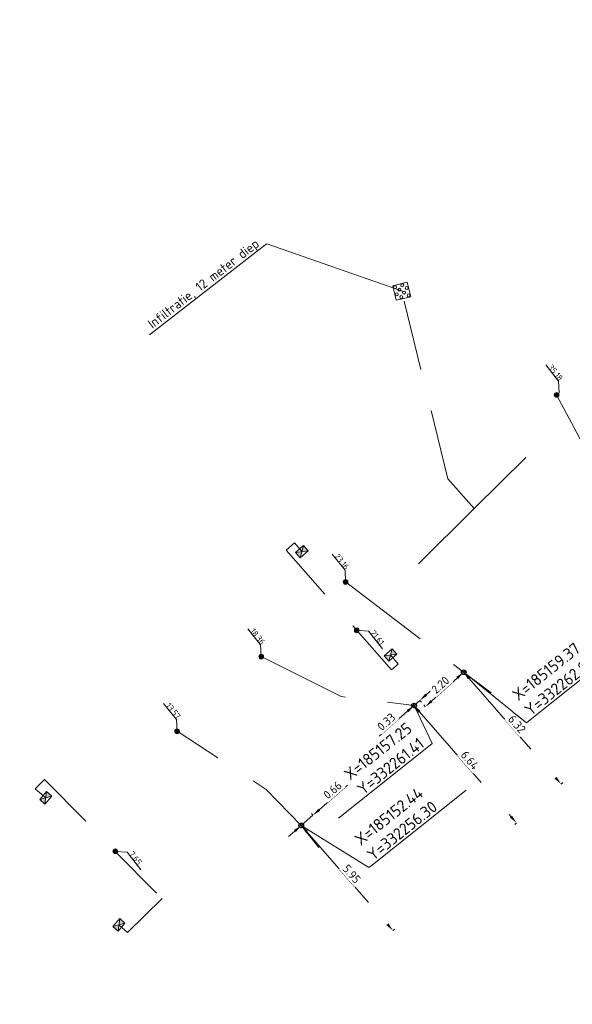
# Model space of a CAD drawing. Header units: inches. Extents: x 0 to 191500, y 0 to 342750.
# Tile 160 of 256: x 185140 to 185164, y 332249 to 332291. Entities that reach past the tile are written whole.
import ezdxf
from ezdxf import colors
from ezdxf.entities.mleader import LeaderData, LeaderLine
from ezdxf.math import Vec2, Vec3

# ---------------------------------------------------------------- set-up
doc = ezdxf.new("R2010")
doc.units = ezdxf.units.IN
doc.header["$MEASUREMENT"] = 0
for name, pattern in [('RI-DRAINAGE', [19.2, 6, -1.8, 1.8, -1.8, 2.4, -1.8, 1.8, -1.8]), ('RI-GWA_HUISAANSLUITING', [23, 4, -1.8, 2.6, -1.8, 4.6, -1.8, 4.6, -1.8]), ('RI-HWA_HUISAANSLUITING', [4.8, 3, -1.8]), ('RI-HWA_KOLKAANSLUITING', [4.3, 2.5, -1.8])]:
    doc.linetypes.add(name, pattern=pattern)
doc.layers.get('0').update_dxf_attribs({"lineweight": 20})
doc.layers.get('DefPoints').update_dxf_attribs({"lineweight": 20})
for name, color, linetype, lineweight in [('ECW', 150, 'Continuous', 20), ('N-WE-RI-DRAINAGE-G', 90, 'RI-DRAINAGE', 20), ('N-WE-RI-GWA-MAATVOERING-T25', 30, 'RI-GWA_HUISAANSLUITING', 20), ('N-WE-RI-GWA_HUISAANSLUITING_PVC_160-G', 30, 'RI-GWA_HUISAANSLUITING', 20), ('N-WE-RI-GWA_RIOOLPUT_ONTSTOPPINGSPUT-G', 30, 'Continuous', 20), ('N-WE-RI-HWA-MAATVOERING-T25', 151, 'Continuous', 20), ('N-WE-RI-HWA_HUISAANSLUITING_PVC_160-G', 150, 'RI-HWA_HUISAANSLUITING', 20), ('N-WE-RI-HWA_INFILTRATIE', 4, 'Continuous', 20), ('N-WE-RI-HWA_KOLK-S', 150, 'Continuous', 20), ('N-WE-RI-HWA_KOLKAANSLUITING_PVC_160-G', 150, 'RI-HWA_KOLKAANSLUITING', 20), ('N-WE-RI-INLAAT', 7, 'Continuous', 20), ('Tekst algemeen', 7, 'Continuous', 20)]:
    doc.layers.add(name, color=color, linetype=linetype, lineweight=lineweight)
doc.styles.add('NLCS-ISO', font='txt')
doc.styles.add('NLCS-ISO-M100-T25', font='txt', dxfattribs={"height": 0.25})
doc.styles.add('NLCS-ISO-M200-T18', font='txt', dxfattribs={"height": 0.36})
doc.styles.add('NLCS-ISO-M200-T25', font='txt', dxfattribs={"height": 0.5})
doc.dimstyles.new('NLCS-M200-T18-PIJL_L2_H1', dxfattribs={"dimscale": 0.2, "dimtxt": 2.5, "dimasz": 1.8, "dimexe": 2, "dimexo": 2, "dimgap": 0.7, "dimtad": 1, "dimzin": 0, "dimdsep": 46, "dimtxsty": 'NLCS-ISO-M200-T18', "dimcen": 0, "dimdle": 2, "dimclrd": 256, "dimclre": 256, "dimclrt": 256, "dimadec": 1, "dimazin": 0, "dimtfac": 1, "dimtdec": 3, "dimtofl": 0, "dimtmove": 0, "dimatfit": 3, "dimfxl": 2, "dimfxlon": 1, "dimtfillclr": 256, "dimtolj": 1, "dimtzin": 0, "dimlwd": -1, "dimlwe": -1, "dimarcsym": 0})
doc.dimstyles.new('NLCS-M200-T25-OPENBOL_L0_H0', dxfattribs={"dimscale": 0.2, "dimtxt": 2.5, "dimasz": 1, "dimexe": 2, "dimexo": 0, "dimgap": 0.5, "dimtad": 1, "dimdec": 0, "dimzin": 0, "dimdsep": 46, "dimtxsty": 'NLCS-ISO-M200-T25', "dimblk": 'DOTBLANK', "dimcen": 2, "dimclrd": 256, "dimclre": 256, "dimclrt": 256, "dimadec": 0, "dimazin": 0, "dimtp": 1, "dimtm": 1, "dimtfac": 1, "dimtix": 1, "dimtofl": 0, "dimtmove": 1, "dimatfit": 3, "dimldrblk": 'DOTBLANK', "dimfxl": 1, "dimfxlon": 1, "dimtvp": 0.5, "dimtolj": 1, "dimtzin": 0, "dimlwd": -1, "dimlwe": -1, "dimarcsym": 0})
picture_1 = doc.add_image_def('image1.ecw', size_in_pixel=(220000, 285000))

# ---------------------------------------------------------------- blocks, each defined once
blk = doc.blocks.new('SRI-HULP_INFILTRATIEVOORZIENING-SO')
at = {"color": 0, "linetype": 'ByBlock', "lineweight": 18}
blk.add_lwpolyline([(-0.8, 0.8), (0.8, 0.8), (0.8, -0.8), (-0.8, -0.8)], close=True, dxfattribs=at)
for centre in [(-0.6, 0.6), (-0.2, 0.2), (0.2, 0.6), (0.6, 0.2), (-0.6, -0.2), (-0.2, -0.6), (0.2, -0.2), (0.6, -0.6)]:
    blk.add_circle(centre, 0.16, dxfattribs=at)
at = {"color": 0, "linetype": 'ByBlock', "lineweight": 18, "style": 'NLCS-ISO', "flags": 1}
for tag, p in [('TYPE', (1.5, 0)), ('LABEL', (1.5, -1.5)), ('OMSCHRIJVING', (1.5, -3))]:
    blk.add_attdef(tag, p, '', height=1, dxfattribs=at)
blk = doc.blocks.new('N-SRI-KOLK_STRAAT_450X300-SO')
h = blk.add_hatch(color=256)
h.dxf.hatch_style = 1
h.paths.add_polyline_path([(0, 0.75), (-1.125, 1.5), (-1.125, 0)])
h.paths.add_polyline_path([(1.125, 1.5), (0, 0.75), (1.125, 0)])
for p, q in [((-1.125, 0), (1.125, 1.5)), ((1.125, 0), (-1.125, 1.5))]:
    blk.add_line(p, q)
at = {"flags": 128}
blk.add_lwpolyline([(-1.125, 0), (1.125, 0), (1.125, 1.5), (-1.125, 1.5)], close=True, dxfattribs=at)
blk = doc.blocks.new('*D5086')
at = {"layer": 'DefPoints', "color": 0, "transparency": 16777216}
for p in [(185157.249, 332261.411), (185161.617, 332256.405), (185161.617, 332256.405)]:
    blk.add_point(p, dxfattribs=at)
at = {"layer": 'N-WE-RI-GWA-MAATVOERING-T25', "transparency": 16777216}
for p, q in [((185157.249, 332261.411), (185157.173, 332261.345)), ((185157.485, 332261.14), (185161.38, 332256.676)), ((185161.617, 332256.405), (185161.541, 332256.339))]:
    blk.add_line(p, q, dxfattribs=at)
for points in [[(185157.531, 332261.179), (185157.44, 332261.1), (185157.249, 332261.411)], [(185161.425, 332256.716), (185161.335, 332256.637), (185161.617, 332256.405)]]:
    blk.add_solid(points, dxfattribs=at)
at = {"layer": 'N-WE-RI-GWA-MAATVOERING-T25', "transparency": 16777216, "insert": (185159.629, 332259.079), "char_height": 0.36, "attachment_point": 5, "rotation": 311.1079, "style": 'NLCS-ISO-M200-T18', "bg_fill": 3, "box_fill_scale": 1.25, "bg_fill_color": 256, "bg_fill_true_color": 13158600, "bg_fill_transparency": 0}
blk.add_mtext('\\A1;6.64', dxfattribs=at)
blk = doc.blocks.new('*D5087')
at = {"layer": 'DefPoints', "color": 0, "transparency": 16777216}
for p in [(185152.445, 332256.299, 65.466), (185156.353, 332251.816), (185156.353, 332251.816)]:
    blk.add_point(p, dxfattribs=at)
at = {"layer": 'N-WE-RI-GWA-MAATVOERING-T25', "transparency": 16777216}
for p, q in [((185152.52, 332256.365), (185152.52, 332256.365)), ((185152.682, 332256.028), (185156.116, 332252.088)), ((185156.353, 332251.816), (185156.428, 332251.882))]:
    blk.add_line(p, q, dxfattribs=at)
for points in [[(185152.727, 332256.067), (185152.636, 332255.988), (185152.445, 332256.299)], [(185156.161, 332252.127), (185156.071, 332252.048), (185156.353, 332251.816)]]:
    blk.add_solid(points, dxfattribs=at)
at = {"layer": 'N-WE-RI-GWA-MAATVOERING-T25', "transparency": 16777216, "insert": (185154.595, 332254.229), "char_height": 0.36, "attachment_point": 5, "rotation": 311.0786, "style": 'NLCS-ISO-M200-T18', "bg_fill": 3, "box_fill_scale": 1.25, "bg_fill_color": 256, "bg_fill_true_color": 13158600, "bg_fill_transparency": 0}
blk.add_mtext('\\A1;5.95', dxfattribs=at)
blk = doc.blocks.new('*D5088')
at = {"layer": 'DefPoints', "color": 0, "transparency": 16777216}
for p in [(185152.939, 332256.73), (185152.939, 332256.73), (185152.445, 332256.299, 65.466)]:
    blk.add_point(p, dxfattribs=at)
at = {"layer": 'N-WE-RI-GWA-MAATVOERING-T25', "transparency": 16777216}
for p, q in [((185153.21, 332256.967), (185154.415, 332258.019)), ((185152.445, 332256.299), (185152.939, 332256.73)), ((185152.939, 332256.73), (185152.873, 332256.805)), ((185152.379, 332256.374), (185152.379, 332256.374)), ((185152.174, 332256.062), (185151.903, 332255.825))]:
    blk.add_line(p, q, dxfattribs=at)
for points in [[(185153.171, 332257.012), (185153.249, 332256.922), (185152.939, 332256.73)], [(185152.134, 332256.107), (185152.213, 332256.017), (185152.445, 332256.299)]]:
    blk.add_solid(points, dxfattribs=at)
at = {"layer": 'N-WE-RI-GWA-MAATVOERING-T25', "transparency": 16777216, "insert": (185153.777, 332257.807), "char_height": 0.36, "attachment_point": 5, "rotation": 41.1215, "style": 'NLCS-ISO-M200-T18', "bg_fill": 3, "box_fill_scale": 1.25, "bg_fill_color": 256, "bg_fill_true_color": 13158600, "bg_fill_transparency": 0}
blk.add_mtext('\\A1;0.66', dxfattribs=at)
blk = doc.blocks.new('*D5089')
at = {"layer": 'DefPoints', "color": 0, "transparency": 16777216}
for p in [(185157.249, 332261.411), (185157.495, 332261.628), (185157.495, 332261.628)]:
    blk.add_point(p, dxfattribs=at)
at = {"layer": 'N-WE-RI-GWA-MAATVOERING-T25', "transparency": 16777216}
for p, q in [((185157.765, 332261.865), (185158.035, 332262.103)), ((185157.495, 332261.628), (185157.249, 332261.411)), ((185157.249, 332261.411), (185157.315, 332261.336)), ((185157.495, 332261.628), (185157.561, 332261.552)), ((185156.978, 332261.173), (185155.764, 332260.105))]:
    blk.add_line(p, q, dxfattribs=at)
for points in [[(185157.725, 332261.91), (185157.804, 332261.82), (185157.495, 332261.628)], [(185156.939, 332261.218), (185157.018, 332261.128), (185157.249, 332261.411)]]:
    blk.add_solid(points, dxfattribs=at)
at = {"layer": 'N-WE-RI-GWA-MAATVOERING-T25', "transparency": 16777216, "insert": (185156.065, 332260.715), "char_height": 0.36, "attachment_point": 5, "rotation": 41.3511, "style": 'NLCS-ISO-M200-T18', "bg_fill": 3, "box_fill_scale": 1.25, "bg_fill_color": 256, "bg_fill_true_color": 13158600, "bg_fill_transparency": 0}
blk.add_mtext('\\A1;0.33', dxfattribs=at)
blk = doc.blocks.new('*D5090')
at = {"layer": 'DefPoints', "color": 0, "transparency": 16777216}
for p in [(185159.363, 332262.83), (185163.518, 332258.062), (185163.518, 332258.062)]:
    blk.add_point(p, dxfattribs=at)
at = {"layer": 'N-WE-RI-GWA-MAATVOERING-T25', "transparency": 16777216}
for p, q in [((185159.363, 332262.83), (185159.438, 332262.896)), ((185159.599, 332262.559), (185163.281, 332258.333)), ((185163.518, 332258.062), (185163.593, 332258.128))]:
    blk.add_line(p, q, dxfattribs=at)
for points in [[(185159.645, 332262.598), (185159.554, 332262.519), (185159.363, 332262.83)], [(185163.327, 332258.373), (185163.236, 332258.294), (185163.518, 332258.062)]]:
    blk.add_solid(points, dxfattribs=at)
at = {"layer": 'N-WE-RI-GWA-MAATVOERING-T25', "transparency": 16777216, "insert": (185161.636, 332260.617), "char_height": 0.36, "attachment_point": 5, "rotation": 311.0679, "style": 'NLCS-ISO-M200-T18', "bg_fill": 3, "box_fill_scale": 1.25, "bg_fill_color": 256, "bg_fill_true_color": 13158600, "bg_fill_transparency": 0}
blk.add_mtext('\\A1;6.32', dxfattribs=at)
blk = doc.blocks.new('*D5091')
at = {"layer": 'DefPoints', "color": 0, "transparency": 16777216}
for p in [(185159.363, 332262.83), (185157.73, 332261.36), (185157.731, 332261.359)]:
    blk.add_point(p, dxfattribs=at)
at = {"layer": 'N-WE-RI-GWA-MAATVOERING-T25', "transparency": 16777216}
for p, q in [((185159.095, 332262.59), (185157.997, 332261.601)), ((185159.362, 332262.831), (185159.295, 332262.906)), ((185157.73, 332261.36), (185157.663, 332261.434))]:
    blk.add_line(p, q, dxfattribs=at)
for points in [[(185159.054, 332262.635), (185159.135, 332262.546), (185159.362, 332262.831)], [(185157.957, 332261.646), (185158.037, 332261.557), (185157.73, 332261.36)]]:
    blk.add_solid(points, dxfattribs=at)
at = {"layer": 'N-WE-RI-GWA-MAATVOERING-T25', "transparency": 16777216, "insert": (185158.372, 332262.289), "char_height": 0.36, "attachment_point": 5, "rotation": 42.0312, "style": 'NLCS-ISO-M200-T18', "bg_fill": 3, "box_fill_scale": 1.25, "bg_fill_color": 256, "bg_fill_true_color": 13158600, "bg_fill_transparency": 0}
blk.add_mtext('\\A1;2.20', dxfattribs=at)
blk = doc.blocks.new('_DotBlank')
at = {"color": 0, "linetype": 'ByBlock', "lineweight": -2}
blk.add_line((-0.5, 0), (-1, 0), dxfattribs=at)
blk.add_circle((0, 0), 0.5, dxfattribs=at)
blk = doc.blocks.new('A$C2C270354')
h = blk.add_hatch(color=256)
h.dxf.hatch_style = 1
edge = h.paths.add_edge_path()
edge.add_arc((0, 0), 0.1, 0, 360)
blk.add_circle((0, 0), 0.1)

msp = doc.modelspace()

# ---------------------------------------------------------------- linework, layer by layer
at = {"layer": 'N-WE-RI-DRAINAGE-G', "flags": 128}
for points, elevation in [([(185159.814, 332269.801), (185162.01213, 332271.98691)], 63.639), ([(185157.44315, 332267.44334), (185159.814, 332269.801)], 63.664)]:
    msp.add_lwpolyline(points, dxfattribs=dict(at, elevation=elevation))
at = {"layer": 'N-WE-RI-GWA-MAATVOERING-T25', "flags": 128}
for points, elevation in [([(185163.43269, 332274.74075), (185163.40897, 332275.2394), (185162.86069, 332275.92715)], 68.17), ([(185147.1486, 332260.31677), (185147.12489, 332260.81542), (185146.57661, 332261.50317)], 65.53)]:
    msp.add_lwpolyline(points, dxfattribs=dict(at, elevation=elevation))
for points in [[(185154.33242, 332266.67863), (185154.30871, 332267.17728), (185153.76043, 332267.86503)], [(185150.73674, 332263.49558), (185150.71303, 332263.99423), (185150.16475, 332264.68198)]]:
    msp.add_lwpolyline(points, dxfattribs=at)
at = {"layer": 'N-WE-RI-GWA_HUISAANSLUITING_PVC_160-G', "flags": 128}
for points, elevation in [([(185163.32636, 332274.64899), (185165.66081, 332270.25291)], 68.17), ([(185153.188, 332255.362), (185152.445, 332256.299), (185150.941, 332257.837), (185147.1486, 332260.31677)], 65.53)]:
    msp.add_lwpolyline(points, dxfattribs=dict(at, elevation=elevation))
for points in [[(185154.33094, 332266.67976), (185159.36292, 332262.83028), (185160.53902, 332261.9527)], [(185150.73674, 332263.49558), (185154.14725, 332261.78794), (185157.24864, 332261.41103)], [(185157.45345, 332261.17122), (185157.24864, 332261.41103)]]:
    msp.add_lwpolyline(points, dxfattribs=at)
at = {"layer": 'N-WE-RI-HWA-MAATVOERING-T25', "flags": 128}
for points in [[(185154.80986, 332264.61549), (185155.31313, 332264.58193), (185155.90192, 332263.82918)], [(185144.52023, 332255.19541), (185145.0235, 332255.16185), (185145.61229, 332254.4091)]]:
    msp.add_lwpolyline(points, dxfattribs=at)
at = {"layer": 'N-WE-RI-HWA_HUISAANSLUITING_PVC_160-G'}
for p, q in [((185158.691, 332271.076, 63.639), (185156.72665, 332279.06965, 63.639)), ((185159.814, 332269.801, 63.639), (185158.691, 332271.076, 63.639))]:
    msp.add_line(p, q, dxfattribs=at)
at = {"layer": 'N-WE-RI-HWA_KOLKAANSLUITING_PVC_160-G', "elevation": 65.635}
msp.add_lwpolyline([(185152.47564, 332267.96158), (185152.15512, 332268.34533), (185151.79775, 332268.03782)], dxfattribs=at)
at = {"layer": 'N-WE-RI-HWA_KOLKAANSLUITING_PVC_160-G', "flags": 128}
for points, elevation in [([(185156.29236, 332262.93108), (185151.79775, 332268.03782)], 65.087), ([(185141.50726, 332258.26139), (185144.497, 332255.214), (185146.50897, 332253.18893)], 65.355)]:
    msp.add_lwpolyline(points, dxfattribs=dict(at, elevation=elevation))
for points in [[(185156.24733, 332263.56546), (185156.57292, 332263.17175), (185156.29236, 332262.93108)], [(185141.55662, 332257.47265), (185141.09719, 332257.85908), (185141.50726, 332258.26139)], [(185145.045, 332251.73443), (185146.50897, 332253.18893)], [(185144.66916, 332252.06419), (185145.045, 332251.73443)]]:
    msp.add_lwpolyline(points, dxfattribs=at)

# ---------------------------------------------------------------- block references
at = {"layer": 'N-WE-RI-HWA_INFILTRATIE', "xscale": 0.4, "yscale": 0.4, "zscale": 0.4, "rotation": 13.806201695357}
msp.add_blockref('SRI-HULP_INFILTRATIEVOORZIENING-SO', (185156.72665, 332279.06965, 63.639), dxfattribs=at)
at = {"layer": 'N-WE-RI-HWA_KOLK-S'}
for p, xscale, yscale, zscale, rotation in [((185152.56609, 332267.85319, 65.635), 0.2000000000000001, 0.2000000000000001, 0.2000000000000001, 41.26535229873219), ((185156.14815, 332263.67799, 64.905), -0.2, 0.2, 0.2, 221.3935640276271), ((185141.66937, 332257.37372), -0.2, 0.2, 0.2, 48.7365096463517), ((185144.78191, 332251.96526), -0.2, 0.2, 0.2, 48.7365096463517)]:
    msp.add_blockref('N-SRI-KOLK_STRAAT_450X300-SO', p, dxfattribs=dict(at, xscale=xscale, yscale=yscale, zscale=zscale, rotation=rotation))
at = {"layer": 'N-WE-RI-INLAAT', "rotation": 0.06357443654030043}
for p in [(185163.32636, 332274.64899, 68.17), (185154.33094, 332266.67976), (185154.80986, 332264.60962), (185150.73674, 332263.49558), (185147.1486, 332260.31677, 65.53), (185144.51799, 332255.19541)]:
    msp.add_blockref('A$C2C270354', p, dxfattribs=at)

# ---------------------------------------------------------------- texts
at = {"layer": 'N-WE-RI-GWA-MAATVOERING-T25', "style": 'NLCS-ISO-M100-T25'}
for s, p in [('35.18', (185162.94796, 332275.81768, 68.17)), ('23.16', (185153.8477, 332267.75556)), ('18.36', (185150.25202, 332264.57251)), ('13.57', (185146.66388, 332261.3937, 65.53))]:
    msp.add_text(s, height=0.25, rotation=308.56, dxfattribs=at).set_placement(p)
at = {"layer": 'N-WE-RI-HWA-MAATVOERING-T25', "style": 'NLCS-ISO-M100-T25'}
for s, p in [('21.61', (185155.38004, 332264.49655, -2.496)), ('7.65', (185145.09041, 332255.07647, -2.496))]:
    msp.add_text(s, height=0.25, rotation=308.56, dxfattribs=at).set_placement(p)

# ---------------------------------------------------------------- pictures from other files: only their frames are drawn
at = {"layer": 'ECW'}
image = msp.add_image(picture_1, insert=(180500, 328500), size_in_units=(11000, 14250), dxfattribs=at)
image.dxf.flags = 7

# ---------------------------------------------------------------- leaders
at = {"layer": 'Tekst algemeen'}
ml = msp.add_multileader_mtext('Standard', dxfattribs=at)
ml.set_content('Infiltratie, 12 meter diep', color=256, style='NLCS-ISO-M200-T25')
ml.set_leader_properties(color=256, linetype='ByLayer', lineweight=-1)
ml.build(insert=Vec2(0, 0))
ml.multileader.update_dxf_attribs({"text_left_attachment_type": 6, "text_right_attachment_type": 6, "dogleg_length": 0.5, "arrow_head_size": 0.1, "scale": 0.2})
ctx = ml.context
ctx.base_point, ctx.scale, ctx.char_height, ctx.arrow_head_size, ctx.landing_gap_size, ctx.plane_origin, ctx.plane_x_axis, ctx.plane_y_axis = Vec3(185144.91112, 332276.38085), 0.2, 0.4, 0.1, 0.036, Vec3(185156.85414, 332279.03304), Vec3(0.79015501, 0.61290705), Vec3(-0.61290705, 0.79015501)
ctx.left_attachment, ctx.right_attachment = 6, 6
notes = []
notes.append((ctx, [(0, (1, 1, 0), (185150.97695, 332281.08599), (-0.79015501, -0.61290705), 0.1, [(0, [(185156.85414, 332279.03304)], 0, [])])]))
ctx.mtext.insert, ctx.mtext.text_direction, ctx.mtext.rotation, ctx.mtext.flow_direction = Vec3(185145.85726, 332277.77285), Vec3(0.79015501, 0.61290705), 0.65973446, 5
for ctx, leaders in notes:
    for number, flags, end, landing, length, lines in leaders:
        leader = LeaderData()
        leader.index, (leader.has_last_leader_line, leader.has_dogleg_vector, leader.attachment_direction) = number, flags
        leader.last_leader_point, leader.dogleg_vector, leader.dogleg_length = Vec3(end), Vec3(landing), length
        for number, points, colour, breaks in lines:
            line = LeaderLine()
            line.index, line.vertices, line.color, line.breaks = number, Vec3.list(points), colors.encode_raw_color(colour), breaks
            leader.lines.append(line)
        ctx.leaders.append(leader)

# ---------------------------------------------------------------- next in the draw order: dimensions: what is measured, and where the dimension line sits
at = {"layer": 'N-WE-RI-GWA-MAATVOERING-T25'}
for p1, p2, picture, middle in [((185157.24864, 332261.41103), (185161.61675, 332256.40517), '*D5086', (185159.6286, 332259.07904)), ((185152.445, 332256.299, 65.466), (185156.35252, 332251.81635), '*D5087', (185154.59475, 332254.22852))]:
    dim = msp.add_aligned_dim(p1=p1, p2=p2, distance=0, dimstyle='NLCS-M200-T18-PIJL_L2_H1', override={"dimexe": 0.5, "dimgap": 0.4, "dimdle": 0.5, "dimtofl": 1, "dimtmove": 0, "dimfxl": 0, "dimtfill": 1}, dxfattribs=at)
    dim.commit()
    dim.dimension.update_dxf_attribs({"geometry": picture, "text_midpoint": middle})

# ---------------------------------------------------------------- next in the draw order: dimensions: what is measured, and where the dimension line sits
for p1, p2, override, picture, middle in [((185159.36292, 332262.83028), (185163.51794, 332258.0619), {"dimexe": 0.5, "dimgap": 0.4, "dimdle": 0.5, "dimtofl": 1, "dimtmove": 0, "dimfxl": 0, "dimtfill": 1}, '*D5090', (185161.63645, 332260.6169)), ((185152.445, 332256.299, 65.466), (185152.9388, 332256.7301), {"dimexe": 0.5, "dimgap": 0.4, "dimdle": 0.5, "dimtofl": 1, "dimfxl": 0, "dimtfill": 1}, '*D5088', (185153.77726, 332257.80722))]:
    dim = msp.add_aligned_dim(p1=p1, p2=p2, distance=0, dimstyle='NLCS-M200-T18-PIJL_L2_H1', override=override, dxfattribs=at)
    dim.commit()
    dim.dimension.update_dxf_attribs({"geometry": picture, "text_midpoint": middle})
dim = msp.add_linear_dim(base=(185157.49461, 332261.6275), p1=(185157.24864, 332261.41103), p2=(185157.49461, 332261.6275), angle=41.351084, dimstyle='NLCS-M200-T18-PIJL_L2_H1', override={"dimexe": 0.5, "dimgap": 0.4, "dimdle": 0.5, "dimtofl": 1, "dimfxl": 0, "dimtfill": 1}, dxfattribs=at)
dim.commit()
dim.dimension.update_dxf_attribs({"geometry": '*D5089', "text_midpoint": (185156.2363, 332260.52006), "dimtype": 161})

# ---------------------------------------------------------------- next in the draw order: linework, layer by layer
at = {"layer": 'N-WE-RI-GWA_RIOOLPUT_ONTSTOPPINGSPUT-G'}
for p, q in [((185157.33877, 332261.45435), (185157.15851, 332261.3677)), ((185157.20531, 332261.50115), (185157.29197, 332261.3209)), ((185152.53513, 332256.34233, 65.466), (185152.35487, 332256.25567, 65.466)), ((185152.40167, 332256.38913, 65.466), (185152.48833, 332256.20887, 65.466))]:
    msp.add_line(p, q, dxfattribs=at)
for centre in [(185157.24864, 332261.41103), (185152.445, 332256.299, 65.466)]:
    msp.add_circle(centre, 0.1, dxfattribs=at)

# ---------------------------------------------------------------- next in the draw order: texts
at = {"layer": 'Tekst algemeen', "char_height": 0.5, "rotation": 38.562171, "style": 'NLCS-ISO-M200-T25'}
for s, insert, attachment_point in [('X=185159.37\\PY=332262.83', (185162.21093, 332260.93681, 67.413), 7), ('X=185157.25\\PY=332261.41', (185157.73173, 332259.68484), 9), ('X=185152.44\\PY=332256.30', (185155.49782, 332254.76676), 7)]:
    msp.add_mtext(s, dxfattribs=dict(at, insert=insert, attachment_point=attachment_point))

# ---------------------------------------------------------------- next in the draw order: dimensions: what is measured, and where the dimension line sits
at = {"layer": 'N-WE-RI-GWA-MAATVOERING-T25'}
dim = msp.add_linear_dim(base=(185157.72989, 332261.36014), p1=(185159.36292, 332262.83028), p2=(185157.73081, 332261.35912), angle=222.03118, dimstyle='NLCS-M200-T18-PIJL_L2_H1', override={"dimexe": 0.5, "dimgap": 0.4, "dimdle": 0.5, "dimtofl": 1, "dimfxl": 0, "dimtfill": 1}, dxfattribs=at)
dim.commit()
dim.dimension.update_dxf_attribs({"geometry": '*D5091', "text_midpoint": (185158.54594, 332262.09572), "dimtype": 161})

# ---------------------------------------------------------------- next in the draw order: leaders
at = {"layer": 'Tekst algemeen', "annotation_type": 0, "has_hookline": 1, "hookline_direction": 0, "text_width": 5, "horizontal_direction": (0.781932, 0.623363, 0)}
msp.add_leader([(185152.445, 332256.299), (185155.32558, 332254.50155), (185155.48196, 332254.62623)], dimstyle='NLCS-M200-T25-OPENBOL_L0_H0', dxfattribs=at)

# ---------------------------------------------------------------- next in the draw order: linework, layer by layer
at = {"layer": 'N-WE-RI-GWA_RIOOLPUT_ONTSTOPPINGSPUT-G'}
for p, q in [((185159.45304, 332262.87361), (185159.27279, 332262.78695)), ((185159.31959, 332262.92041), (185159.40625, 332262.74015))]:
    msp.add_line(p, q, dxfattribs=at)
msp.add_circle((185159.36292, 332262.83028), 0.1, dxfattribs=at)

# ---------------------------------------------------------------- next in the draw order: leaders
at = {"layer": 'Tekst algemeen', "annotation_type": 0, "has_hookline": 1, "horizontal_direction": (0.781932, 0.623363, 0)}
for points, hookline_direction, text_width in [([(185159.366, 332262.829, 67.413), (185162.03869, 332260.67161, 67.413), (185162.19508, 332260.79628, 67.413)], 0, 5), ([(185157.24864, 332261.41103), (185158.02865, 332259.79365), (185157.87226, 332259.66898)], 1, 4.80952)]:
    msp.add_leader(points, dimstyle='NLCS-M200-T25-OPENBOL_L0_H0', dxfattribs=dict(at, hookline_direction=hookline_direction, text_width=text_width))
at = {"layer": 'Tekst algemeen'}
ml = msp.add_multileader_mtext('Standard', dxfattribs=at)
ml.set_content('Grindkoffer', color=256)
ml.set_leader_properties()
ml.build(insert=Vec2(0, 0))
ml.multileader.update_dxf_attribs({"text_right_attachment_type": 6, "dogleg_length": 0.2, "arrow_head_size": 5})
ctx = ml.context
ctx.base_point, ctx.char_height, ctx.arrow_head_size, ctx.landing_gap_size, ctx.plane_origin, ctx.plane_x_axis, ctx.plane_y_axis = Vec3(185789.34017, 332982.33236), 0.5, 5, 0.2, Vec3(185787.00548, 332984.05412), Vec3(0.99520618, 0.0977991), Vec3(-0.0977991, 0.99520618)
ctx.right_attachment = 6
notes = []
notes.append((ctx, [(0, (0, 0, 0), (0, 0), (1, 0), 1, [])]))
ctx.mtext.insert, ctx.mtext.text_direction, ctx.mtext.rotation, ctx.mtext.flow_direction = Vec3(185789.51476, 332982.60072), Vec3(0.99520618, 0.0977991), 0.09795567, 5
for ctx, leaders in notes:
    for number, flags, end, landing, length, lines in leaders:
        leader = LeaderData()
        leader.index, (leader.has_last_leader_line, leader.has_dogleg_vector, leader.attachment_direction) = number, flags
        leader.last_leader_point, leader.dogleg_vector, leader.dogleg_length = Vec3(end), Vec3(landing), length
        for number, points, colour, breaks in lines:
            line = LeaderLine()
            line.index, line.vertices, line.color, line.breaks = number, Vec3.list(points), colors.encode_raw_color(colour), breaks
            leader.lines.append(line)
        ctx.leaders.append(leader)

doc.saveas('drawing.dxf')
